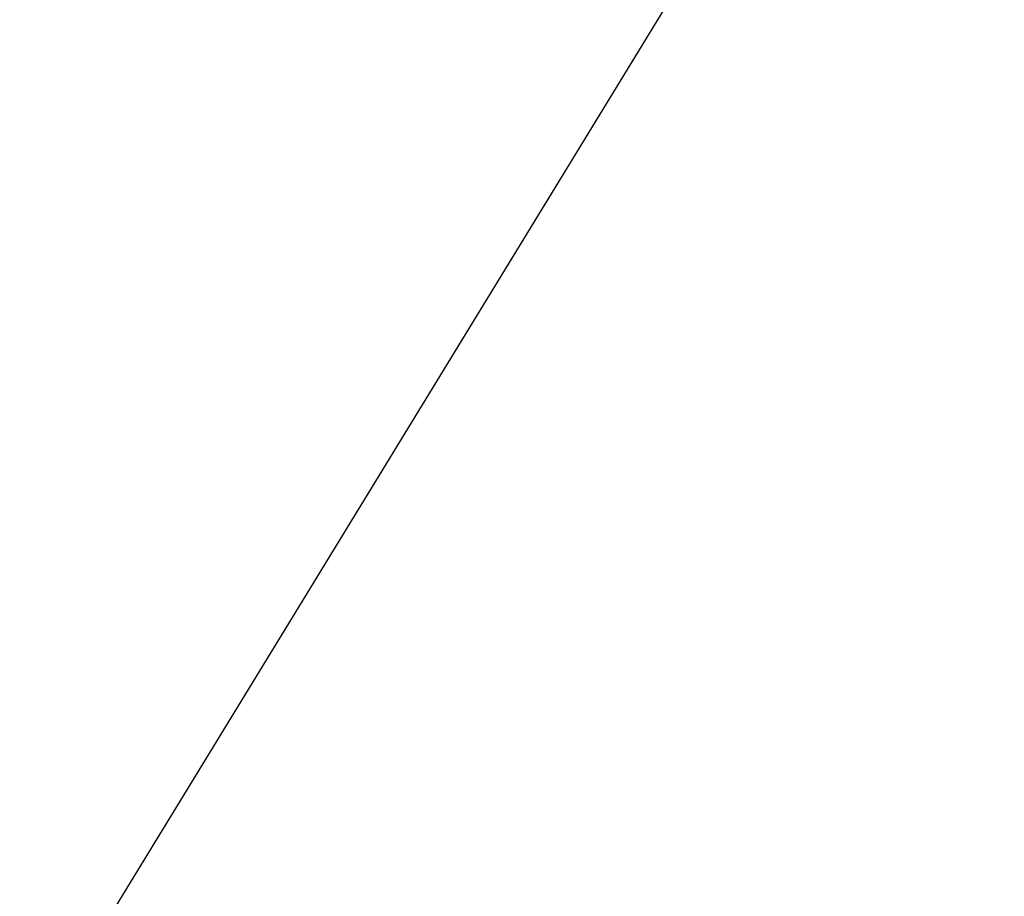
# Model space of a CAD drawing. Header units: inches. Extents: x 24 to 1128, y -94 to 748.
# Tile 214 of 256: x 585.121 to 585.291, y 226.802 to 226.954. Entities that reach past the tile are written whole.
import ezdxf

# ---------------------------------------------------------------- set-up
doc = ezdxf.new("R2010")
doc.units = ezdxf.units.IN
doc.header["$LTSCALE"] = 32
doc.header["$MEASUREMENT"] = 0
doc.layers.add('Visible (ANSI)', color=7, linetype='Continuous', lineweight=30)

msp = doc.modelspace()

# ---------------------------------------------------------------- linework, layer by layer
at = {"layer": 'Visible (ANSI)'}
msp.add_line((584.86933, 226.36113), (585.69287, 227.70906), dxfattribs=at)
msp.add_open_spline([(580.16256, 222.53717), (580.48624, 222.29398), (580.74936, 221.8328), (582.05121, 221.33246), (582.91291, 221.20497), (583.92446, 221.27216), (584.5999, 221.58263), (585.34864, 222.02258), (585.82374, 222.88678), (585.92345, 223.34435), (585.96381, 223.77349), (585.88893, 224.54766), (585.36601, 225.30931), (584.90666, 225.58448), (584.59226, 225.79448), (583.85947, 226.04274), (583.52581, 226.17807), (583.10572, 226.33088), (582.97389, 226.40781), (582.80182, 226.50795), (582.76747, 226.6508), (582.78677, 226.75237), (582.84806, 226.85547), (583.02095, 226.9192), (583.26142, 226.9545), (583.44105, 226.95218), (583.87044, 226.85129), (584.33203, 226.63212), (584.59384, 226.38787), (584.79507, 226.16712), (584.90364, 226.06053)], degree=4, knots=[0, 0, 0, 0, 0, 0.107991, 0.154721, 0.201249, 0.247092, 0.294045, 0.337268, 0.377117, 0.415859, 0.454911, 0.494638, 0.534662, 0.574373, 0.610521, 0.645386, 0.677292, 0.703632, 0.725706, 0.744086, 0.761302, 0.778538, 0.797356, 0.818035, 0.842792, 0.870677, 0.899937, 0.930619, 1, 1, 1, 1, 1], dxfattribs=at)

doc.saveas('drawing.dxf')
